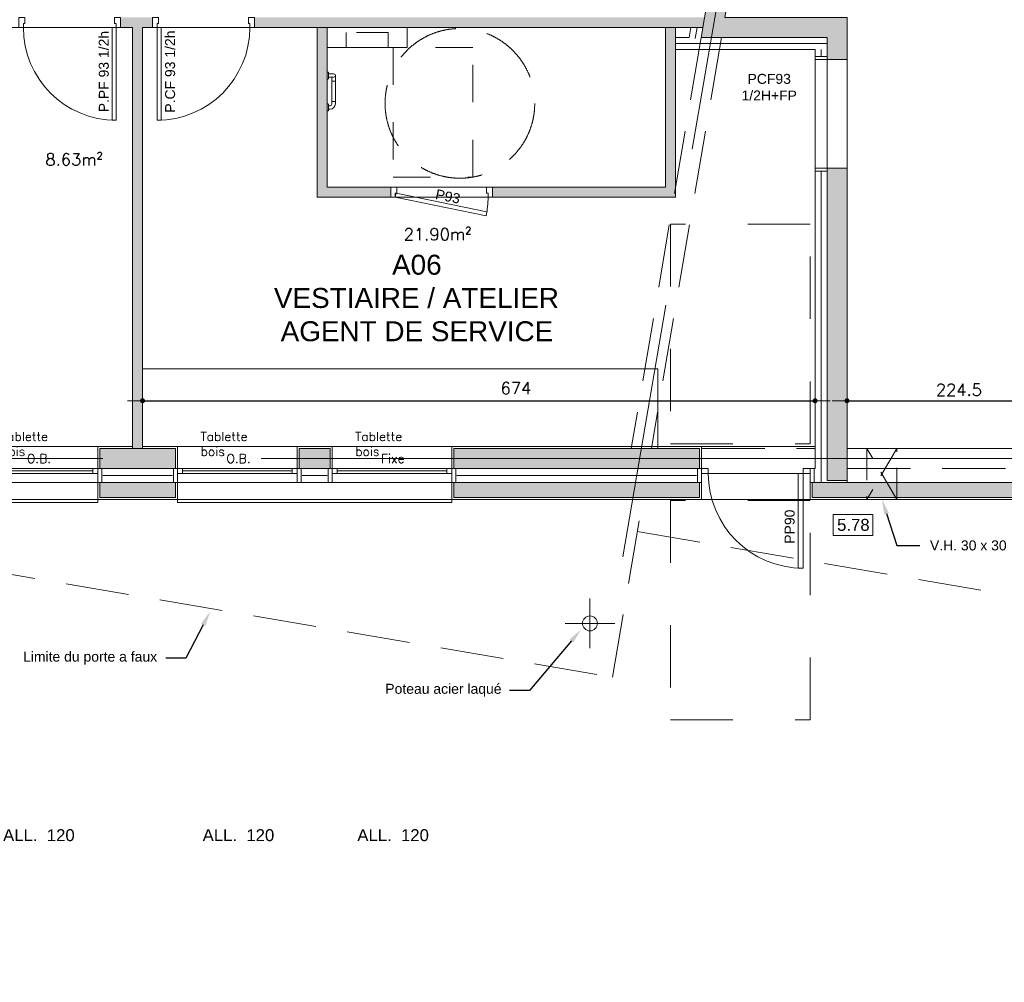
# Model space of a CAD drawing. Header units: metres. Extents: x -27451 to 793200, y -12566 to 75286.
# Tile 20 of 27: x 65497 to 75366, y 12274 to 21922. Entities that reach past the tile are written whole.
import ezdxf
from ezdxf import colors
from ezdxf.entities.mleader import LeaderData, LeaderLine
from ezdxf.math import Vec2, Vec3

# ---------------------------------------------------------------- set-up
doc = ezdxf.new("R2010")
doc.units = ezdxf.units.M
doc.header["$LTSCALE"] = 50
for name, pattern in [('AXES', [50.8, 31.75, -6.35, 6.35, -6.35]), ('CACHE', [9.525, 6.35, -3.175]), ('INTERROMPU', [19.05, 12.7, -6.35]), ('PLURIELLE', [0.5, 0.25, -0.25])]:
    doc.linetypes.add(name, pattern=pattern)
doc.layers.get('0').update_dxf_attribs({"lineweight": 0})
doc.layers.get('DefPoints').update_dxf_attribs({"lineweight": 0})
for name, color, linetype, lineweight in [('D-CLDIST', 3, 'Continuous', 0), ('D-CLDOUB', 2, 'Continuous', 0), ('D-ISOLAT', 104, 'Continuous', 0), ('E-MOBIL', 43, 'Continuous', 0), ('E-SERRUR', 9, 'Continuous', 0), ('H-CLOISON', 20, 'Continuous', 0), ('H-PAROIS', 9, 'Continuous', 0), ('O-MENUISEXT', 1, 'Continuous', 0), ('O-MENUISINT', 6, 'Continuous', 0), ('P-PLAF. PLACO', 60, 'Continuous', 0), ('R-COT50', 7, 'Continuous', 0), ('R-TEXTE1', 7, 'Continuous', 0), ('R-TEXTE2', 1, 'Continuous', 0), ('S-AXESTR', 1, 'AXES', 0), ('S-CHARPENTE', 8, 'Continuous', 0), ('S-ELTVUS', 195, 'Continuous', 0), ('S-ESCBETON', 1, 'Continuous', 0), ('S-MACON', 4, 'Continuous', 0), ('S-POUTRE', 8, 'INTERROMPU', 0), ('S-SANIT.', 143, 'Continuous', 0), ('T-DIVERS', 52, 'Continuous', 0), ('T-TEXTE SURFACE', 31, 'Continuous', 0), ('V-ENDUIT', 3, 'Continuous', 0)]:
    doc.layers.add(name, color=color, linetype=linetype, lineweight=lineweight)
doc.layers.add('R-ACCESSIBILITE PMR', color=7, linetype='Continuous', lineweight=0, true_color=0x8f23b3)
doc.layers.add('SU-SURHAB', color=21, linetype='Continuous', lineweight=0, plot=False)
doc.layers.add('SU-SURHOB', color=225, linetype='Continuous', lineweight=0, plot=False)
doc.styles.add('AAP Fort', font='swiss.ttf')
doc.styles.add('Cotation', font='Romans.shx')
doc.linetypes.add('ISOLATION', pattern='A,0.00254,-2.54,[134,ltypeshp.shx,S=2.54,R=0,X=-2.54,Y=0],-5.08,[134,ltypeshp.shx,S=2.54,R=180,X=2.54,Y=0],-2.54', length=10.16254)
doc.dimstyles.new('COT50', dxfattribs={"dimscale": 0, "dimtxt": 120, "dimasz": 10, "dimexe": 1.25, "dimexo": 0.625, "dimgap": 50, "dimtad": 1, "dimdec": 1, "dimlfac": 0.1, "dimrnd": 0.5, "dimdsep": 46, "dimtxsty": 'Cotation', "dimblk1": 'POINTCOT', "dimblk2": 'POINTCOT', "dimsah": 1, "dimcen": 150, "dimse1": 1, "dimse2": 1, "dimadec": 0, "dimazin": 0, "dimtfac": 1, "dimtdec": 1, "dimtix": 1, "dimtmove": 2, "dimatfit": 3, "dimldrblk": 'POINTCOT', "dimfxl": 1, "dimtfill": 1, "dimtolj": 1, "dimarcsym": 0})

# ---------------------------------------------------------------- blocks, each defined once
blk = doc.blocks.new('Pint_Cloison10_93')
for points in [[(-8.5, 0), (-4.5, 0), (-4.5, 93), (-8.5, 93)], [(-96, -10), (-102, -10), (-102, 0), (-97.5, 0), (-97.5, -4), (-96, -4)]]:
    blk.add_lwpolyline(points, close=True)
blk.add_lwpolyline([(0, -10), (-6, -10), (-6, -4), (-4.5, -4), (-4.5, 0), (0, 0), (0, -10)])
at = {"ltscale": 25}
blk.add_arc((-4.5, 0), 93, 90, 180, dxfattribs=at)
blk = doc.blocks.new('PORTE 90 CLOIS 12 SEMI FERMEE')
blk.add_lwpolyline([(-2, 0), (-2, -6), (-8, -6), (-8, -4.5), (-12, -4.5), (-12, 0), (-2, 0)])
for points in [[(-8.08, -5.3), (-12, -4.5), (-30.68, -95.6), (-26.76, -96.41)], [(-2, -96), (-2, -102), (-12, -102), (-12, -97.5), (-8, -97.5), (-8, -96)]]:
    blk.add_lwpolyline(points, close=True)
at = {"ltscale": 25}
blk.add_arc((-12, -4.5), 93, 258.41339, 270, dxfattribs=at)
blk = doc.blocks.new('Pext_90')
for points in [[(-7, 0), (-12, 0), (-12, 95), (-7, 95)], [(-102, -5), (-109, -5), (-109, 0), (-102, 0)], [(0, -5), (-7, -5), (-7, 0), (0, 0)]]:
    blk.add_lwpolyline(points, close=True)
blk.add_arc((-7, 0), 95, 90, 180)
blk = doc.blocks.new('POINTCOT')
for p, q in [((0, 15), (0, -15)), ((-15, 0), (15, 0))]:
    blk.add_line(p, q)
at = {"const_width": 2.5}
blk.add_lwpolyline([(-1.25, 0, 1), (1.25, 0, 1)], format="xyb", close=True, dxfattribs=at)
blk = doc.blocks.new('*D733')
at = {"layer": 'DefPoints', "color": 0, "transparency": 16777216}
for p in [(76032, 18102.5), (73789.1, 17624.3), (76032, 17624.3)]:
    blk.add_point(p, dxfattribs=at)
at = {"layer": 'R-COT50', "color": 0, "lineweight": -2, "transparency": 16777216}
blk.add_line((73799.1, 18102.5), (76022, 18102.5), dxfattribs=at)
at = {"layer": 'R-COT50', "color": 0, "lineweight": -2, "transparency": 16777216, "xscale": 10, "yscale": 10, "zscale": 10, "rotation": 180}
blk.add_blockref('POINTCOT', (73789.1, 18102.5), dxfattribs=at)
at = {"layer": 'R-COT50', "color": 0, "lineweight": -2, "transparency": 16777216, "xscale": 10, "yscale": 10, "zscale": 10}
blk.add_blockref('POINTCOT', (76032, 18102.5), dxfattribs=at)
at = {"layer": 'R-COT50', "color": 0, "transparency": 16777216, "insert": (74910.5, 18212.5), "char_height": 120, "attachment_point": 5, "style": 'Cotation', "bg_fill": 3, "box_fill_scale": 1.1, "bg_fill_color": 256, "bg_fill_true_color": 13158600, "bg_fill_transparency": 0}
blk.add_mtext('\\A1;224.5', dxfattribs=at)
blk = doc.blocks.new('*D542')
at = {"layer": 'DefPoints', "color": 0, "transparency": 16777216}
for p in [(73469.1, 18102.5), (66729.1, 17644.3), (73469.1, 17644.3)]:
    blk.add_point(p, dxfattribs=at)
at = {"layer": 'R-COT50', "color": 0, "lineweight": -2, "transparency": 16777216}
blk.add_line((66739.1, 18102.5), (73459.1, 18102.5), dxfattribs=at)
at = {"layer": 'R-COT50', "color": 0, "lineweight": -2, "transparency": 16777216, "xscale": 10, "yscale": 10, "zscale": 10, "rotation": 180}
blk.add_blockref('POINTCOT', (66729.1, 18102.5), dxfattribs=at)
at = {"layer": 'R-COT50', "color": 0, "lineweight": -2, "transparency": 16777216, "xscale": 10, "yscale": 10, "zscale": 10}
blk.add_blockref('POINTCOT', (73469.1, 18102.5), dxfattribs=at)
at = {"layer": 'R-COT50', "color": 0, "transparency": 16777216, "insert": (70471.2, 18229.1), "char_height": 120, "attachment_point": 5, "style": 'Cotation', "bg_fill": 3, "box_fill_scale": 1.1, "bg_fill_color": 256, "bg_fill_true_color": 13158600, "bg_fill_transparency": 0}
blk.add_mtext('\\A1;674', dxfattribs=at)

msp = doc.modelspace()

# ---------------------------------------------------------------- hatches: boundary and pattern name
at = {"layer": 'H-CLOISON'}
for points in [[(66829.13, 21944.27), (66509.13, 21944.27), (66509.13, 21844.27), (66829.13, 21844.27)], [(72345.43, 21844.73), (72362.4, 21944.27), (67849.13, 21944.27), (67849.13, 21844.27)], [(66629.13, 17624.27), (66729.13, 17624.27), (66729.13, 21844.27), (66629.13, 21844.27)], [(68579.13, 21844.27), (68479.13, 21844.27), (68479.13, 20244.27), (68579.13, 20244.27)], [(72069.13, 21844.27), (71969.13, 21844.27), (71969.13, 20244.27), (72069.13, 20244.27)], [(69216.63, 20244.27), (68479.13, 20244.27), (68479.13, 20144.27), (69216.63, 20144.27)], [(72069.13, 20244.27), (70236.63, 20244.27), (70236.63, 20144.27), (72069.13, 20144.27)]]:
    msp.add_hatch(color=256, dxfattribs=at).paths.add_polyline_path(points)
at = {"layer": 'H-PAROIS', "true_color": 0x002f5f}
h = msp.add_hatch(color=158, dxfattribs=at)
h.dxf.hatch_style = 1
h.paths.add_polyline_path([(73105.38, 25112.84), (73715.61, 28692.84), (77679.77, 28692.84), (77679.77, 28862.84), (77609.77, 28862.84), (77609.77, 28892.84), (73749.7, 28892.84), (74056.52, 30692.84), (74105.95, 30982.84), (73903.07, 30982.84), (73853.63, 30692.84), (65709.13, 30692.84), (65709.13, 30492.84), (73819.54, 30492.84), (72328.31, 21744.27), (73589.13, 21744.27), (73589.13, 21524.27), (73789.13, 21524.27), (73789.13, 21944.27), (72565.29, 21944.27), (73071.29, 24912.84), (79674.77, 24912.84), (79674.77, 21964.27), (79874.77, 21964.27), (79874.77, 28892.84), (78649.77, 28892.84), (78649.77, 28862.84), (78579.77, 28862.84), (78579.77, 28692.84), (79674.77, 28692.84), (79674.77, 25112.84)])
h = msp.add_hatch(color=158, dxfattribs=at)
h.dxf.hatch_style = 1
h.paths.add_polyline_path([(73589.13, 17304.27), (73789.13, 17304.27), (73789.13, 20434.27), (73589.13, 20434.27)])
h = msp.add_hatch(color=158, dxfattribs=at)
h.dxf.hatch_style = 1
h.paths.add_polyline_path([(66299.13, 17624.27), (66299.13, 17424.27), (67059.13, 17424.27), (67059.13, 17624.27)])
h = msp.add_hatch(color=158, dxfattribs=at)
h.dxf.hatch_style = 1
h.paths.add_polyline_path([(68609.13, 17424.27), (68609.13, 17624.27), (68299.13, 17624.27), (68299.13, 17424.27)])
h = msp.add_hatch(color=158, dxfattribs=at)
h.dxf.hatch_style = 1
h.paths.add_polyline_path([(72309.13, 17424.27), (72309.13, 17624.27), (69849.13, 17624.27), (69849.13, 17424.27)])
h = msp.add_hatch(color=158, dxfattribs=at)
h.dxf.hatch_style = 1
h.paths.add_polyline_path([(67059.13, 17134.27), (67059.13, 17284.27), (66299.13, 17284.27), (66299.13, 17134.27)])
h = msp.add_hatch(color=158, dxfattribs=at)
h.dxf.hatch_style = 1
h.paths.add_polyline_path([(72309.13, 17134.27), (72309.13, 17284.27), (69849.13, 17284.27), (69849.13, 17134.27)])
h = msp.add_hatch(color=158, dxfattribs=at)
h.dxf.hatch_style = 1
h.paths.add_polyline_path([(76634.77, 17134.27), (76634.77, 17164.27), (76704.77, 17164.27), (76704.77, 17284.27), (73439.13, 17284.27), (73439.13, 17134.27)])

# ---------------------------------------------------------------- linework, layer by layer
at = {"layer": 'D-CLDIST'}
for p, q in [((66509.13, 21844.27), (66629.13, 21844.27)), ((66629.13, 21844.27), (66629.13, 17624.27)), ((66729.13, 21844.27), (66829.13, 21844.27)), ((66729.13, 21844.27), (66729.13, 17624.27)), ((67849.13, 21844.27), (71969.13, 21844.27)), ((68479.13, 21844.27), (68479.13, 20144.27)), ((68579.13, 21844.27), (68579.13, 20244.27)), ((71969.13, 21844.27), (72345.43, 21844.73)), ((71969.13, 21844.27), (71969.13, 20244.27)), ((72069.13, 21844.27), (72069.13, 20144.27)), ((69216.63, 20244.27), (68579.13, 20244.27)), ((71969.13, 20244.27), (70236.63, 20244.27)), ((69216.63, 20144.27), (68479.13, 20144.27)), ((72069.13, 20144.27), (70236.63, 20144.27))]:
    msp.add_line(p, q, dxfattribs=at)
at = {"layer": 'D-CLDOUB'}
for p, q in [((69379.13, 21644.27), (69379.13, 21844.27)), ((72208.31, 21744.27), (72225.41, 21844.59)), ((72069.13, 21744.27), (72208.31, 21744.27)), ((68579.13, 21644.27), (69379.13, 21644.27)), ((72069.13, 21624.27), (73469.13, 21624.27)), ((73469.13, 21624.27), (73469.13, 21524.27)), ((73469.13, 20404.27), (73469.13, 17424.27)), ((66279.13, 17644.27), (66629.13, 17644.27)), ((66279.13, 17644.27), (66279.13, 17424.27)), ((66729.13, 17644.27), (67079.13, 17644.27)), ((67079.13, 17644.27), (67079.13, 17424.27)), ((68629.13, 17644.27), (68279.13, 17644.27)), ((68279.13, 17644.27), (68279.13, 17424.27)), ((68629.13, 17644.27), (68629.13, 17424.27)), ((72329.13, 17644.27), (69829.13, 17644.27)), ((69829.13, 17644.27), (69829.13, 17424.27)), ((72329.13, 17644.27), (72329.13, 17424.27)), ((73459.13, 17424.27), (73469.13, 17424.27))]:
    msp.add_line(p, q, dxfattribs=at)
at = {"layer": 'D-ISOLAT', "color": 32, "linetype": 'ISOLATION'}
for p, q in [((72267.17, 21732.49), (72286.1, 21843.57)), ((72069.13, 21684.27), (73589.13, 21684.27)), ((73529.13, 21624.27), (73529.13, 21554.27)), ((73529.13, 20404.27), (73529.13, 17284.27)), ((66329.13, 17354.27), (67029.13, 17354.27)), ((68579.13, 17354.27), (68329.13, 17354.27)), ((72280.31, 17354.27), (69879.13, 17354.27))]:
    msp.add_line(p, q, dxfattribs=at)
at = {"layer": 'E-MOBIL'}
for p, q in [((71894.13, 18424.27), (66729.13, 18424.27)), ((71894.13, 17624.27), (71894.13, 18424.27))]:
    msp.add_line(p, q, dxfattribs=at)
at = {"layer": 'E-SERRUR'}
for points in [[(73589.13, 21554.27), (73469.13, 21554.27), (73469.13, 21524.27), (73589.13, 21524.27)], [(73469.13, 21554.27), (73589.13, 21554.27), (73589.13, 20404.27), (73469.13, 20404.27)], [(73589.13, 20434.27), (73469.13, 20434.27), (73469.13, 20404.27), (73589.13, 20404.27)]]:
    msp.add_lwpolyline(points, close=True, dxfattribs=at)
at = {"layer": 'O-MENUISEXT'}
for p, q in [((65079.13, 17374.27), (66279.13, 17374.27)), ((65129.13, 17399.27), (66229.13, 17399.27)), ((68279.13, 17374.27), (67079.13, 17374.27)), ((68229.13, 17399.27), (67129.13, 17399.27)), ((69829.13, 17374.27), (68629.13, 17374.27)), ((69779.13, 17399.27), (68679.13, 17399.27)), ((68319.13, 17284.27), (68589.13, 17284.27))]:
    msp.add_line(p, q, dxfattribs=at)
for points in [[(65039.13, 17284.27), (66319.13, 17284.27), (66319.13, 17424.27), (65039.13, 17424.27)], [(66279.13, 17374.27), (66229.13, 17374.27), (66229.13, 17424.27), (66279.13, 17424.27)], [(66279.13, 17284.27), (66279.13, 17424.27), (66319.13, 17424.27), (66319.13, 17284.27)], [(67079.13, 17284.27), (67079.13, 17424.27), (67039.13, 17424.27), (67039.13, 17284.27)], [(68319.13, 17284.27), (67039.13, 17284.27), (67039.13, 17424.27), (68319.13, 17424.27)], [(67079.13, 17374.27), (67129.13, 17374.27), (67129.13, 17424.27), (67079.13, 17424.27)], [(68279.13, 17374.27), (68229.13, 17374.27), (68229.13, 17424.27), (68279.13, 17424.27)], [(68319.13, 17284.27), (68319.13, 17424.27), (68279.13, 17424.27), (68279.13, 17284.27)], [(68629.13, 17284.27), (68629.13, 17424.27), (68589.13, 17424.27), (68589.13, 17284.27)], [(69869.13, 17284.27), (68589.13, 17284.27), (68589.13, 17424.27), (69869.13, 17424.27)], [(68629.13, 17374.27), (68679.13, 17374.27), (68679.13, 17424.27), (68629.13, 17424.27)], [(69829.13, 17374.27), (69779.13, 17374.27), (69779.13, 17424.27), (69829.13, 17424.27)], [(69869.13, 17284.27), (69869.13, 17424.27), (69829.13, 17424.27), (69829.13, 17284.27)], [(72329.13, 17284.27), (72329.13, 17424.27), (72289.13, 17424.27), (72289.13, 17284.27)], [(73459.13, 17284.27), (73459.13, 17424.27), (73419.13, 17424.27), (73419.13, 17284.27)]]:
    msp.add_lwpolyline(points, close=True, dxfattribs=at)
at = {"layer": 'P-PLAF. PLACO', "color": 253}
msp.add_lwpolyline([(72565.29, 21944.27), (73071.29, 24912.84), (79674.77, 24912.84), (79674.77, 17624.27), (73789.13, 17624.27), (73789.13, 21944.27), (72565.29, 21944.27)], dxfattribs=at)
at = {"layer": 'R-ACCESSIBILITE PMR', "linetype": 'PLURIELLE', "ltscale": 50}
for points in [[(73419.3, 19872.34), (72019.3, 19872.34), (72019.3, 17672.34), (73419.3, 17672.34), (73419.3, 19872.34)], [(73419.3, 17104.2), (72019.3, 17104.2), (72019.3, 14904.2), (73419.3, 14904.2), (73419.3, 17104.2)]]:
    msp.add_lwpolyline(points, dxfattribs=at)
at = {"layer": 'R-ACCESSIBILITE PMR', "linetype": 'INTERROMPU'}
msp.add_circle((69909.38, 21083.19), 750, dxfattribs=at)
at = {"layer": 'R-TEXTE1'}
msp.add_lwpolyline([(73651.49, 16752.2), (74048.37, 16752.2), (74048.37, 16964.29), (73651.49, 16964.29)], close=True, dxfattribs=at)
at = {"layer": 'S-AXESTR', "ltscale": 5}
for p, q in [((74106.06, 31578.62), (71542.4, 16538.49)), ((55219.13, 17524.27), (80774.77, 17524.27))]:
    msp.add_line(p, q, dxfattribs=at)
at = {"layer": 'S-CHARPENTE', "linetype": 'AXES', "ltscale": 0.5}
for p, q in [((71213.19, 15621.74), (71213.19, 16121.74)), ((70963.19, 15871.74), (71463.19, 15871.74))]:
    msp.add_line(p, q, dxfattribs=at)
at = {"layer": 'S-CHARPENTE'}
msp.add_circle((71213.19, 15871.74), 75, dxfattribs=at)
at = {"layer": 'S-ELTVUS'}
for p, q in [((66279.13, 17644.27), (65079.13, 17644.27)), ((68279.13, 17644.27), (67079.13, 17644.27)), ((69829.13, 17644.27), (68629.13, 17644.27)), ((72399.13, 17374.27), (73349.13, 17374.27)), ((66279.13, 17084.27), (65079.13, 17084.27)), ((66279.13, 17084.27), (66279.13, 17114.27)), ((67079.13, 17084.27), (67079.13, 17114.27)), ((69829.13, 17084.27), (67079.13, 17084.27)), ((69829.13, 17084.27), (69829.13, 17114.27)), ((69829.13, 17084.27), (69829.13, 17084.27))]:
    msp.add_line(p, q, dxfattribs=at)
at = {"layer": 'S-MACON'}
for p, q in [((73903.07, 30982.84), (72328.31, 21744.27)), ((73789.13, 21524.27), (73789.13, 21944.27)), ((72328.31, 21744.27), (73589.13, 21744.27)), ((73589.13, 21744.27), (73589.13, 21524.27)), ((73789.13, 21524.27), (73589.13, 21524.27)), ((73589.13, 20434.27), (73589.13, 17304.27)), ((73589.13, 20434.27), (73789.13, 20434.27)), ((73789.13, 17304.27), (73789.13, 20434.27)), ((66299.13, 17624.27), (67059.13, 17624.27)), ((66299.13, 17624.27), (66299.13, 17424.27)), ((67059.13, 17624.27), (67059.13, 17424.27)), ((68609.13, 17624.27), (68299.13, 17624.27)), ((68299.13, 17624.27), (68299.13, 17424.27)), ((68609.13, 17624.27), (68609.13, 17424.27)), ((72309.13, 17624.27), (69849.13, 17624.27)), ((69849.13, 17624.27), (69849.13, 17424.27)), ((72309.13, 17624.27), (72309.13, 17424.27)), ((66299.13, 17424.27), (67059.13, 17424.27)), ((68609.13, 17424.27), (68299.13, 17424.27)), ((72309.13, 17424.27), (69849.13, 17424.27)), ((66299.13, 17284.27), (66299.13, 17134.27)), ((66299.13, 17284.27), (67059.13, 17284.27)), ((67059.13, 17284.27), (67059.13, 17134.27)), ((72309.13, 17284.27), (69849.13, 17284.27)), ((69849.13, 17284.27), (69849.13, 17134.27)), ((72309.13, 17284.27), (72309.13, 17134.27)), ((76704.77, 17284.27), (73439.13, 17284.27)), ((73439.13, 17284.27), (73439.13, 17134.27)), ((73789.13, 17304.27), (73589.13, 17304.27)), ((66299.13, 17134.27), (67059.13, 17134.27)), ((72309.13, 17134.27), (69849.13, 17134.27)), ((76634.77, 17134.27), (73439.13, 17134.27))]:
    msp.add_line(p, q, dxfattribs=at)
at = {"layer": 'S-POUTRE'}
for p, q in [((72328.31, 21744.27), (71626.04, 17624.27)), ((72531.19, 21744.27), (71828.92, 17624.27)), ((73589.13, 21524.27), (73589.13, 20434.27)), ((73789.13, 21524.27), (73789.13, 20434.27)), ((72329.13, 17624.27), (73469.13, 17624.27)), ((73789.13, 17624.27), (76031.95, 17624.27)), ((73789.13, 17424.27), (76031.95, 17424.27)), ((71438.49, 15333.74), (71741.99, 17114.27)), ((71687.17, 16792.69), (79954.76, 15383.44)), ((64084.56, 16587.25), (71438.49, 15333.74))]:
    msp.add_line(p, q, dxfattribs=at)
at = {"layer": 'S-SANIT.'}
for p, q in [((68579.13, 21397.35), (68579.13, 21327.35)), ((68589.13, 21397.35), (68579.13, 21397.35)), ((68579.13, 21327.35), (68589.13, 21327.35)), ((68591.13, 21329.35), (68591.13, 21395.35)), ((68593, 21379.35), (68643.94, 21379.35)), ((68593, 21345.35), (68627.01, 21345.35)), ((68643.94, 21345.35), (68595.47, 21345.35)), ((68627.01, 21100.35), (68627.01, 21345.35)), ((68661.01, 21100.35), (68661.01, 21362.35)), ((68627, 21304.35), (68661, 21304.35)), ((68589.13, 21077.35), (68579.13, 21077.35)), ((68579.13, 21077.35), (68579.13, 21007.35)), ((68591.13, 21009.35), (68591.13, 21075.35)), ((68591.13, 21059.35), (68607.13, 21059.35)), ((68591.13, 21025.35), (68607.13, 21025.35)), ((68627, 21100.35), (68661, 21100.35)), ((68627, 21077.35), (68627, 21100.35)), ((68661, 21077.35), (68661, 21100.35)), ((68579.13, 21007.19), (68589.13, 21007.19))]:
    msp.add_line(p, q, dxfattribs=at)
at = {"layer": 'S-SANIT.', "color": 32, "linetype": 'CACHE'}
msp.add_lwpolyline([(68769.13, 21644.27), (69189.13, 21644.27), (69189.13, 21794.27), (68769.13, 21794.27)], close=True, dxfattribs=at)
at = {"layer": 'S-SANIT.', "linetype": 'PLURIELLE', "ltscale": 30}
msp.add_lwpolyline([(70039.49, 21644.27), (69239.49, 21644.27), (69239.49, 20344.27), (70039.49, 20344.27)], close=True, dxfattribs=at)
at = {"layer": 'S-SANIT.'}
for centre, radius, start, end in [((68589.13, 21395.35), 2, 360, 90), ((68589.13, 21329.35), 2, 270, 360), ((68644.01, 21362.35), 17, 269.795012, 90.204988), ((68589.13, 21075.35), 2, 360, 90), ((68609, 21077.35), 52, 270, 360), ((68609, 21077.35), 18, 270, 360), ((68589.13, 21009.19), 2, 270, 360)]:
    msp.add_arc(centre, radius, start, end, dxfattribs=at)
at = {"layer": 'SU-SURHAB'}
for points in [[(72985.76, 24411.04), (72565.29, 21944.27), (73789.13, 21944.27), (73789.13, 17284.27), (79674.77, 17284.27), (79674.77, 24912.84), (73071.29, 24912.84)], [(64809.13, 19624.27), (64309.13, 19624.27), (64309.13, 17644.27), (66629.13, 17644.27), (66629.13, 21844.27), (64809.13, 21844.27)], [(66729.13, 17644.27), (73469.13, 17644.27), (73469.13, 21624.27), (72069.13, 21624.27), (72069.13, 20144.27), (68479.13, 20144.27), (68479.13, 21844.27), (66729.13, 21844.27)], [(68579.13, 21844.27), (71969.13, 21844.27), (71969.13, 20244.27), (68579.13, 20244.27)]]:
    msp.add_lwpolyline(points, close=True, dxfattribs=at)
at = {"layer": 'SU-SURHOB'}
msp.add_lwpolyline([(50839.13, -3785.73), (56099.13, -3785.73), (56099.13, -6925.73), (56339.13, -6925.73), (56339.13, -6155.73), (73749.13, -6155.73), (73749.13, -6925.73), (73989.13, -6925.73), (73989.13, 6364.27), (56319.13, 6364.27), (56319.13, 17114.27), (79894.77, 17114.27), (79894.77, 28912.84), (73753.11, 28912.84), (74109.36, 31002.84), (44559.13, 31002.84)], dxfattribs=at)
at = {"layer": 'V-ENDUIT'}
for p, q in [((66279.13, 17284.27), (66279.13, 17114.27)), ((67079.13, 17284.27), (67079.13, 17114.27)), ((69829.13, 17284.27), (69829.13, 17114.27)), ((72329.13, 17284.27), (72329.13, 17114.27)), ((73419.13, 17284.27), (73419.13, 17114.27)), ((66279.13, 17114.27), (67079.13, 17114.27)), ((72329.13, 17114.27), (69829.13, 17114.27)), ((76634.77, 17114.27), (73419.13, 17114.27))]:
    msp.add_line(p, q, dxfattribs=at)

# ---------------------------------------------------------------- block references
at = {"layer": 'O-MENUISEXT', "xscale": -10, "yscale": 10, "zscale": 10, "rotation": 180}
msp.add_blockref('Pext_90', (73419.13, 17374.27), dxfattribs=at)
at = {"layer": 'O-MENUISINT', "yscale": 10, "zscale": 10}
for name, p, xscale, rotation in [('Pint_Cloison10_93', (66509.13, 21844.27), -10, 180), ('Pint_Cloison10_93', (66829.13, 21844.27), 10, 180.0000000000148), ('PORTE 90 CLOIS 12 SEMI FERMEE', (69216.63, 20264.27), 10, 89.99999999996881)]:
    msp.add_blockref(name, p, dxfattribs=dict(at, xscale=xscale, rotation=rotation))

# ---------------------------------------------------------------- texts
at = {"layer": 'E-SERRUR', "insert": (73009.54, 21244.74), "char_height": 100, "width": 900, "attachment_point": 5, "style": 'AAP Fort'}
msp.add_mtext('PCF93 1/2H+FP', dxfattribs=at)
at = {"layer": 'O-MENUISEXT', "insert": (73214.97, 16840.85), "char_height": 100, "width": 900, "attachment_point": 5, "rotation": 90, "style": 'AAP Fort'}
msp.add_mtext('PP90', dxfattribs=at)
at = {"layer": 'O-MENUISINT', "char_height": 100, "width": 1609.7149, "attachment_point": 5, "style": 'AAP Fort'}
for s, insert, rotation in [('\\A1;P.PF 93 1/2h', (66340.7, 21401.56), 90), ('\\A1;P.CF 93 1/2h', (67005.43, 21401.56), 90), ('P93', (69788.56, 20149.83), 348.413391)]:
    msp.add_mtext(s, dxfattribs=dict(at, insert=insert, rotation=rotation))
at = {"layer": 'R-COT50', "char_height": 120, "width": 1968.5722, "attachment_point": 4, "style": 'Cotation'}
for insert in [(42338.39, 13748.15), (44238.39, 13748.15), (46138.39, 13748.15), (48038.39, 13748.15), (56291.68, 13748.15), (57841.68, 13748.15), (60169.33, 13748.15), (61761.68, 13748.15), (64701.68, 13748.15), (66701.68, 13748.15), (68251.68, 13748.15)]:
    msp.add_mtext('\\pi629.44;{\\fArial|b0|i0|c0|p34;ALL.  120}', dxfattribs=dict(at, insert=insert))
at = {"layer": 'R-TEXTE1', "char_height": 90, "attachment_point": 1, "style": 'Cotation'}
for s, insert in [('{\\W1;Tablette bois}', (65310.26, 17789.45)), ('{\\W1;Tablette bois}', (67310.26, 17789.45)), ('{\\W1;Tablette bois}', (68860.26, 17789.45)), ('{\\W1;O.B.}', (65569.21, 17568.04)), ('{\\W1;O.B.}', (67569.21, 17568.04)), ('{\\W1;Fixe}', (69119.21, 17568.04))]:
    msp.add_mtext_dynamic_manual_height_columns(s, width=79.3871, gutter_width=12.5, heights=[0], dxfattribs=dict(at, insert=insert))
at = {"layer": 'R-TEXTE1', "insert": (73852.77, 16858.25), "char_height": 120, "width": 512.6868, "attachment_point": 5, "rotation": 359.999997, "style": 'AAP Fort'}
msp.add_mtext('5.78', dxfattribs=at)
at = {"layer": 'R-TEXTE2', "char_height": 200, "attachment_point": 4, "style": 'AAP Fort'}
for s, insert, width in [('\\pi630.2;{\\fArial|b0|i0|c0|p34;E01\\P\\pi163.9;ESCALIER}', (19302.8, 21783.65), 1684.1454), ('\\pi2453.4;{\\fArial|b0|i0|c0|p34;P02\\P\\pi2062;REUNION\\P\\pi1262;CONSEIL DE CLASSE}', (42528.51, 20302.64), 5367.5678), ('\\pi61.192;{\\fArial|b0|i0|c0|p34;E02\\P\\pi16.39;ESCALIER\\P\\pi37.488;2.00 m²}', (54368.12, 19371.35), 1684.1454), ('\\pi2827.9;{\\fArial|b0|i0|c0|p34;A06\\P\\pi1644;VESTIAIRE / ATELIER\\P\\pi1711.4;AGENT DE SERVICE}', (66401.43, 19131.4), 6140.1844), ('\\pi599.85;{\\fArial|b0|i0|c0|p34;A03\\P\\pi-168.09;COMPTABILITE}', (57281.55, 19258.74), 1684.1454)]:
    msp.add_mtext(s, dxfattribs=dict(at, insert=insert, width=width))
at = {"layer": 'S-ESCBETON', "char_height": 100, "width": 619.7469, "attachment_point": 4, "rotation": 350.326645, "style": 'AAP Fort'}
for s, insert in [('\\pi476.3;{\\fArial|b0|i0|c0|p34;08}', (20710.62, 23482.45)), ('\\pi476.5;{\\fArial|b0|i0|c0|p34;07}', (20663.58, 23206.44)), ('\\pi476.57;{\\fArial|b0|i0|c0|p34;06}', (20616.53, 22930.42)), ('\\pi475.75;{\\fArial|b0|i0|c0|p34;05}', (20569.48, 22654.4)), ('\\pi476.91;{\\fArial|b0|i0|c0|p34;04}', (20522.43, 22378.38)), ('\\pi476.5;{\\fArial|b0|i0|c0|p34;03}', (20475.38, 22102.36)), ('\\pi477.52;{\\fArial|b0|i0|c0|p34;02}', (20428.33, 21826.34)), ('\\pi495.8;{\\fArial|b0|i0|c0|p34;01}', (20381.28, 21550.32))]:
    msp.add_mtext(s, dxfattribs=dict(at, insert=insert))
at = {"layer": 'T-TEXTE SURFACE', "char_height": 120, "attachment_point": 1, "style": 'Cotation'}
for s, insert in [('8.63m²', (65754.71, 20580.81)), ('21.90m²', (69346.21, 19830.87))]:
    msp.add_mtext(s, dxfattribs=dict(at, insert=insert))

# ---------------------------------------------------------------- leaders
at = {"layer": 'R-TEXTE1'}
ml = msp.add_multileader_mtext('Standard', dxfattribs=at)
ml.set_content('V.H. 30 x 30', color=256, style='AAP Fort')
ml.set_leader_properties()
ml.build(insert=Vec2(0, 0))
ml.multileader.update_dxf_attribs({"text_left_attachment_type": 2, "text_right_attachment_type": 2, "dogleg_length": 10, "arrow_head_size": 150})
ctx = ml.context
ctx.base_point, ctx.char_height, ctx.arrow_head_size, ctx.landing_gap_size, ctx.plane_origin = Vec3(74520.63, 16651.54), 100, 150, 100, Vec3(73894.66, 17383.64)
ctx.left_attachment, ctx.right_attachment = 2, 2
notes = []
notes.append((ctx, [(0, (1, 1, 0), (74288.59, 16651.54), (1, 0), 232.04, [(0, [(74139.13, 17114.27)], 0, [])])]))
ctx.mtext.insert, ctx.mtext.rotation, ctx.mtext.flow_direction = Vec3(74620.63, 16702.93), 6.2831853, 5
ml = msp.add_multileader_mtext('Standard', dxfattribs=at)
ml.set_content('Limite du porte a faux', color=256, style='AAP Fort')
ml.set_leader_properties()
ml.build(insert=Vec2(0, 0))
ml.multileader.update_dxf_attribs({"text_left_attachment_type": 2, "text_right_attachment_type": 2, "dogleg_length": 10, "arrow_head_size": 150})
ctx = ml.context
ctx.base_point, ctx.char_height, ctx.arrow_head_size, ctx.landing_gap_size, ctx.plane_origin = Vec3(65431.27, 15523.11), 100, 150, 100, Vec3(65756.11, 16483.5)
ctx.left_attachment, ctx.right_attachment = 2, 2
notes.append((ctx, [(1, (1, 1, 0), (67162.47, 15523.11), (-1, 0), 199.29, [(0, [(67406.43, 15990.8)], 0, [])])]))
ctx.mtext.insert, ctx.mtext.rotation, ctx.mtext.flow_direction = Vec3(65531.27, 15588.39), 6.2831853, 5
ml = msp.add_multileader_mtext('Standard', dxfattribs=at)
ml.set_content('Poteau acier laqué ', color=256, style='AAP Fort')
ml.set_leader_properties()
ml.build(insert=Vec2(0, 0))
ml.multileader.update_dxf_attribs({"text_left_attachment_type": 2, "text_right_attachment_type": 2, "dogleg_length": 10, "arrow_head_size": 150})
ctx = ml.context
ctx.base_point, ctx.char_height, ctx.arrow_head_size, ctx.landing_gap_size, ctx.plane_origin = Vec3(69061.66, 15198.2), 100, 150, 100, Vec3(69228.38, 16158.59)
ctx.left_attachment, ctx.right_attachment = 2, 2
notes.append((ctx, [(1, (1, 1, 0), (70605.96, 15198.2), (-1, 0), 199.29, [(0, [(71124.31, 15810.08)], 0, [])])]))
ctx.mtext.insert, ctx.mtext.rotation, ctx.mtext.flow_direction = Vec3(69161.66, 15265.85), 6.2831853, 5
for ctx, leaders in notes:
    for number, flags, end, landing, length, lines in leaders:
        leader = LeaderData()
        leader.index, (leader.has_last_leader_line, leader.has_dogleg_vector, leader.attachment_direction) = number, flags
        leader.last_leader_point, leader.dogleg_vector, leader.dogleg_length = Vec3(end), Vec3(landing), length
        for number, points, colour, breaks in lines:
            line = LeaderLine()
            line.index, line.vertices, line.color, line.breaks = number, Vec3.list(points), colors.encode_raw_color(colour), breaks
            leader.lines.append(line)
        ctx.leaders.append(leader)

# ---------------------------------------------------------------- next in the draw order: dimensions: what is measured, and where the dimension line sits
at = {"layer": 'R-COT50'}
dim = msp.add_linear_dim(base=(76031.95, 18102.49), p1=(73789.13, 17624.27), p2=(76031.95, 17624.27), dimstyle='COT50', override={"dimscale": 1}, dxfattribs=at)
dim.commit()
dim.dimension.update_dxf_attribs({"geometry": '*D733', "text_midpoint": (74910.54, 18212.49)})

# ---------------------------------------------------------------- next in the draw order: linework, layer by layer
at = {"layer": 'T-DIVERS', "linetype": 'CACHE'}
for p, q in [((74289.13, 17624.27), (73989.13, 17114.27)), ((74289.13, 17114.27), (73989.13, 17624.27))]:
    msp.add_line(p, q, dxfattribs=at)
msp.add_lwpolyline([(73989.13, 17624.27), (73989.13, 17114.27), (74289.13, 17114.27), (74289.13, 17624.27)], close=True, dxfattribs=at)

# ---------------------------------------------------------------- next in the draw order: dimensions: what is measured, and where the dimension line sits
at = {"layer": 'R-COT50'}
dim = msp.add_linear_dim(base=(73469.13, 18102.49), p1=(66729.13, 17644.27), p2=(73469.13, 17644.27), dimstyle='COT50', override={"dimscale": 1}, dxfattribs=at)
dim.commit()
dim.dimension.update_dxf_attribs({"geometry": '*D542', "text_midpoint": (70471.18, 18229.08), "dimtype": 160})

doc.saveas('drawing.dxf')
